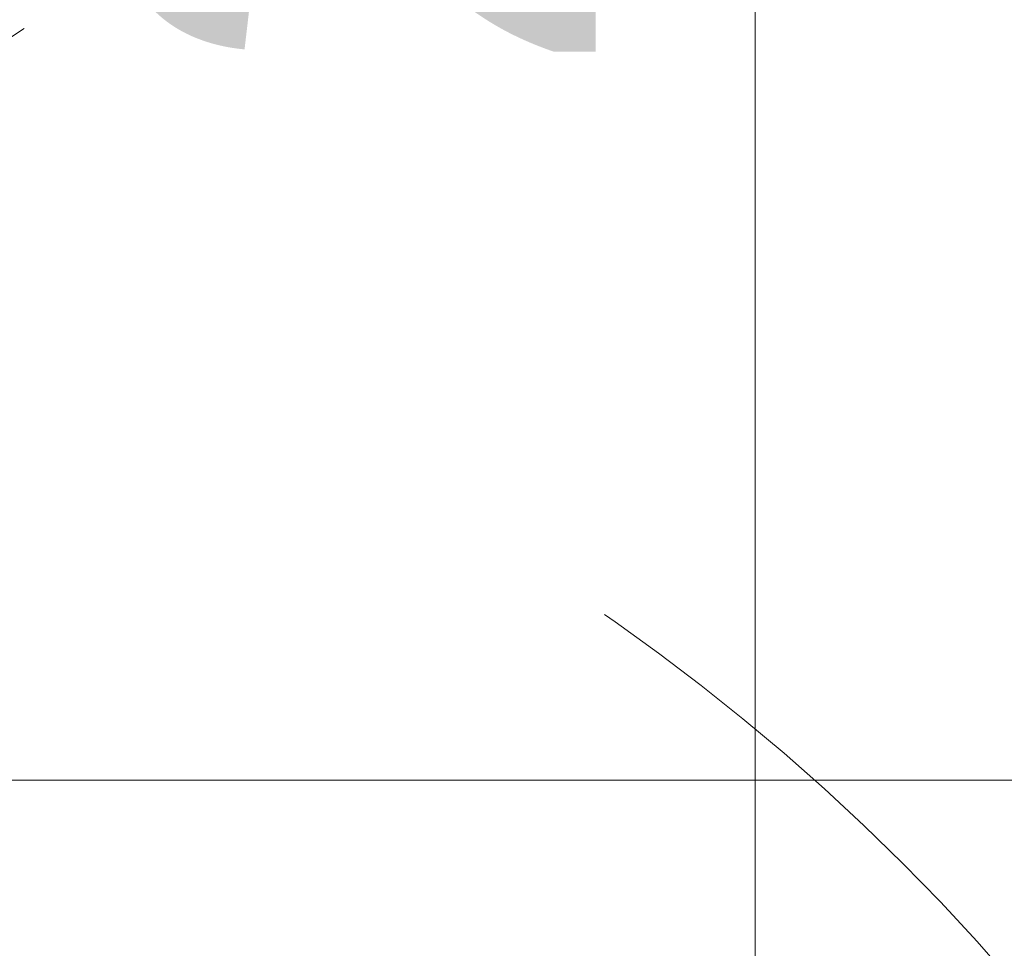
# Model space of a CAD drawing. Header units: centimetres. Extents: x -1737 to 22393, y -8842 to 3838.
# Tile 21 of 174: x -538 to -495, y 1197 to 1237. Entities that reach past the tile are written whole.
import ezdxf

# ---------------------------------------------------------------- set-up
doc = ezdxf.new("R2010")
doc.units = ezdxf.units.CM
doc.linetypes.add('Dash', pattern=[60, 30, -30])
for name, color, linetype, lineweight in [('A-ANNO-DIMS', 211, 'Continuous', 13), ('A-ANNO-DIMS-100', 211, 'Continuous', 13), ('A-DOOR', 31, 'Continuous', 13), ('A-DOOR-HDLN', 31, 'Continuous', 13), ('A-WALL-IDEN', 211, 'Continuous', 13)]:
    doc.layers.add(name, color=color, linetype=linetype, lineweight=lineweight)
doc.styles.add('Arial Narrow_2', font='ARIALN.TTF', dxfattribs={"height": 20})
doc.dimstyles.new('Diagonal_1_100__0__wewnętrzne', dxfattribs={"dimscale": 30.48, "dimtxt": 20.468619, "dimasz": 0.656168, "dimexe": 0.164042, "dimexo": 0.0625, "dimgap": 0.032808, "dimtad": 1, "dimdec": 0, "dimdsep": 46, "dimtxsty": 'Arial Narrow_2', "dimblk1": 'OBLIQUE', "dimblk2": 'OBLIQUE', "dimsah": 1, "dimcen": 0.09, "dimazin": 0, "dimtfac": 1, "dimtdec": 4, "dimtix": 1, "dimtmove": 0, "dimatfit": 3, "dimfxl": 0, "dimtvp": 1, "dimtolj": 1, "dimtzin": 0, "dimarcsym": 0})

# ---------------------------------------------------------------- blocks, each defined once
blk = doc.blocks.new('Schueco_FWS_ADS-75-SimplySmart_out_Family-02 - FWS SI insert unit-2606717-3_piętro I __3_90 m_ - stan projektowany')
at = {"layer": 'A-DOOR-HDLN', "linetype": 'Dash', "lineweight": 9}
for centre, radius, start, end in [((-72.45, -1.9), 93.35, 270, 0), ((72.45, -1.9), 51.55, 180, 270)]:
    blk.add_arc(centre, radius, start, end, dxfattribs=at)
blk = doc.blocks.new('DIMBLOCK61-3_piętro I __3_90 m_ - stan projektowany')
at = {"layer": 'A-ANNO-DIMS-100', "transparency": 16777216}
for p, q in [((-506.044, 1383.326), (-516.044, 1393.326)), ((-511.044, 1383.326), (-501.044, 1383.326)), ((-506.044, 1383.326), (-511.044, 1383.326)), ((-506.044, 1123.326), (-506.044, 1383.326)), ((-506.044, 1383.326), (-496.044, 1373.326)), ((-506.044, 1123.326), (-516.044, 1133.326)), ((-501.044, 1123.326), (-511.044, 1123.326)), ((-506.044, 1123.326), (-496.044, 1113.326)), ((-506.044, 1123.326), (-501.044, 1123.326))]:
    blk.add_line(p, q, dxfattribs=at)
at = {"layer": 'A-ANNO-DIMS-100', "color": 0, "transparency": 16777216, "insert": (-532.892, 1234.319), "char_height": 20, "width": 45.61578, "attachment_point": 1, "rotation": 90, "line_spacing_factor": 0.974696, "style": 'Arial Narrow_2'}
blk.add_mtext('260', dxfattribs=at)
blk = doc.blocks.new('_Oblique')
at = {"color": 0, "linetype": 'ByBlock', "lineweight": -2}
blk.add_line((-0.5, -0.5), (0.5, 0.5), dxfattribs=at)

msp = doc.modelspace()

# ---------------------------------------------------------------- linework, layer by layer
at = {"layer": 'A-WALL-IDEN'}
msp.add_line((-567.633, 1204.202), (-490.242, 1204.202), dxfattribs=at)

# ---------------------------------------------------------------- block references
at = {"layer": 'A-DOOR', "rotation": 90.00000000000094}
msp.add_blockref('Schueco_FWS_ADS-75-SimplySmart_out_Family-02 - FWS SI insert unit-2606717-3_piętro I __3_90 m_ - stan projektowany', (-567.633, 1207.076), dxfattribs=at)

# ---------------------------------------------------------------- dimensions: what is measured, and where the dimension line sits
at = {"layer": 'A-ANNO-DIMS'}
dim = msp.add_linear_dim(base=(-506.044, 1383.326), p1=(-501.044, 1123.326), p2=(-511.044, 1383.326), angle=90, dimstyle='Diagonal_1_100__0__wewnętrzne', override={"dimpost": '<>', "dimfxl": 260.192237}, dxfattribs=at)
dim.commit()
dim.dimension.update_dxf_attribs({"geometry": 'DIMBLOCK61-3_piętro I __3_90 m_ - stan projektowany', "text_midpoint": (-517.255, 1253.326)})

doc.saveas('drawing.dxf')
